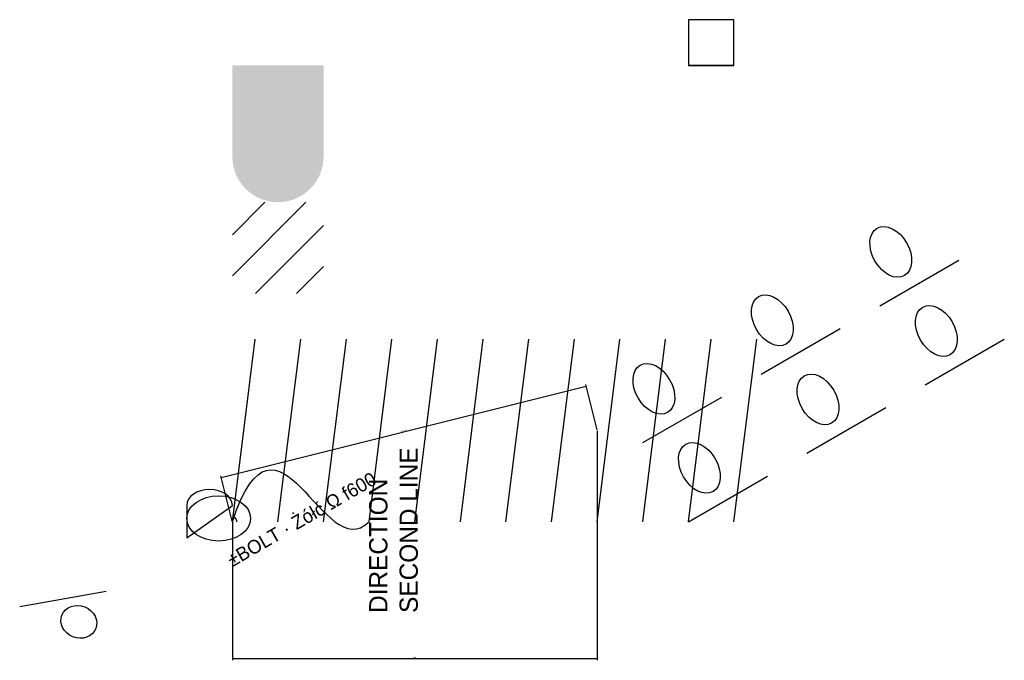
# Model space of a CAD drawing. Header units: millimetres. Extents: x -47 to 169, y -30 to 110.
import ezdxf

# ---------------------------------------------------------------- set-up
doc = ezdxf.new("R2010")
doc.units = ezdxf.units.MM
for name, color, linetype in [('ARRAY-SCALED', 3, 'Continuous'), ('BLOCK-3D', 3, 'Continuous'), ('EXTERNAL', 3, 'Continuous'), ('MTEXT-DIRECTION', 3, 'Continuous'), ('OCS-CIRCLE', 3, 'Continuous'), ('OCS-POLYLINE', 3, 'Continuous')]:
    doc.layers.add(name, color=color, linetype=linetype)
doc.styles.add('OpenSansCondensed-Light', font='OpenSansCondensed-Light.ttf')
doc.dimstyles.new('EZDXF', dxfattribs={"dimtxt": 0.25, "dimasz": 0.175, "dimexe": 0.375, "dimexo": 0.125, "dimgap": 0.1, "dimtad": 1, "dimlfac": 100, "dimzin": 12, "dimdsep": 46, "dimtxsty": 'OpenSansCondensed-Light', "dimblk": 'ARCHTICK', "dimcen": 2.5, "dimazin": 3, "dimtfac": 0.5, "dimtmove": 2, "dimatfit": 3})

# ---------------------------------------------------------------- blocks, each defined once
blk = doc.blocks.new('TEST_BLOCK', base_point=(1, 2))
blk.add_line((1, 2), (11, 2))
blk.add_circle((5, 5), 2)
blk = doc.blocks.new('_ARCHTICK')
at = {"color": 0, "linetype": 'BYBLOCK', "const_width": 0.15}
blk.add_lwpolyline([(-0.5, -0.5), (0.5, 0.5)], dxfattribs=at)

msp = doc.modelspace()

# ---------------------------------------------------------------- hatches: boundary and pattern name
at = {"layer": 'EXTERNAL'}
msp.add_hatch(color=5, dxfattribs=at).paths.add_polyline_path([(0, 80, 1), (20, 80), (20, 100), (0, 100)])
h = msp.add_hatch(dxfattribs=at)
h.set_pattern_fill('ANSI31', scale=2)
h.paths.add_polyline_path([(0, 50), (20, 50), (20, 70), (0, 70)])

# ---------------------------------------------------------------- linework, layer by layer
for p, q in [((0, 0), (5, 40, 3)), ((10, 0), (15, 40, 3)), ((20, 0), (25, 40, 3)), ((30, 0), (35, 40, 3)), ((40, 0), (45, 40, 3)), ((50, 0), (55, 40, 3)), ((60, 0), (65, 40, 3)), ((70, 0), (75, 40, 3)), ((80, 0), (85, 40, 3)), ((90, 0), (95, 40, 3)), ((100, 0), (105, 40, 3)), ((110, 0), (115, 40, 3))]:
    msp.add_line(p, q, dxfattribs=at)
msp.add_open_spline([(0, 0), (10, 30), (20, -10), (30, 0)], degree=3, dxfattribs=at)
msp.add_rational_spline([(1, 0), (1, 1), (0, 1)], [1, 0.707106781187, 1], degree=2, dxfattribs=at)
at = {"layer": 'OCS-CIRCLE', "extrusion": (0, 1, 1)}
msp.add_circle((3, 4, 5), 7, dxfattribs=at)
at = {"layer": 'OCS-POLYLINE', "extrusion": (0, 1, 1), "elevation": 5}
msp.add_lwpolyline([(0, 0, 1), (10, 0), (10, 10)], format="xyb", close=True, dxfattribs=at)

# ---------------------------------------------------------------- block references
at = {"layer": 'ARRAY-SCALED', "xscale": 2, "yscale": 3, "rotation": 30, "row_count": 2, "column_count": 3, "row_spacing": 20, "column_spacing": 30}
msp.add_blockref('TEST_BLOCK', (100, 0), dxfattribs=at)
at = {"layer": 'BLOCK-3D', "extrusion": (0.2, 0.5, 1), "xscale": 2, "yscale": 2, "zscale": 2, "rotation": 35}
msp.add_blockref('TEST_BLOCK', (20, 30, 4), dxfattribs=at)

# ---------------------------------------------------------------- texts
at = {"layer": 'EXTERNAL'}
msp.add_text('±BOLT · Żółć Ω f600', height=3, rotation=30, dxfattribs=at).set_placement((0, -10))
at = {"layer": 'MTEXT-DIRECTION', "insert": (30, -20), "char_height": 4, "attachment_point": 1, "rotation": 90}
msp.add_mtext('DIRECTION\\PSECOND LINE', dxfattribs=at)

# ---------------------------------------------------------------- dimensions: what is measured, and where the dimension line sits
at = {"layer": 'EXTERNAL'}
msp.add_linear_dim(base=(-2.42536, 9.70143), p1=(0, 0), p2=(80, 20), angle=14.0362435, dimstyle='EZDXF', dxfattribs=at).render()
msp.add_linear_dim(base=(0, -30), p1=(0, 0), p2=(80, 20), dimstyle='EZDXF', dxfattribs=at).render()

# ---------------------------------------------------------------- meshes
mesh = msp.add_polyface(dxfattribs=at)
corners = [(100, 100), (110, 100), (110, 110), (100, 110), (100, 100, 10), (110, 100, 10)]
mesh.append_faces([[corners[k] for k in face] for face in [(0, 1, 2, 3), (0, 4, 5, 1)]])

doc.saveas('drawing.dxf')
